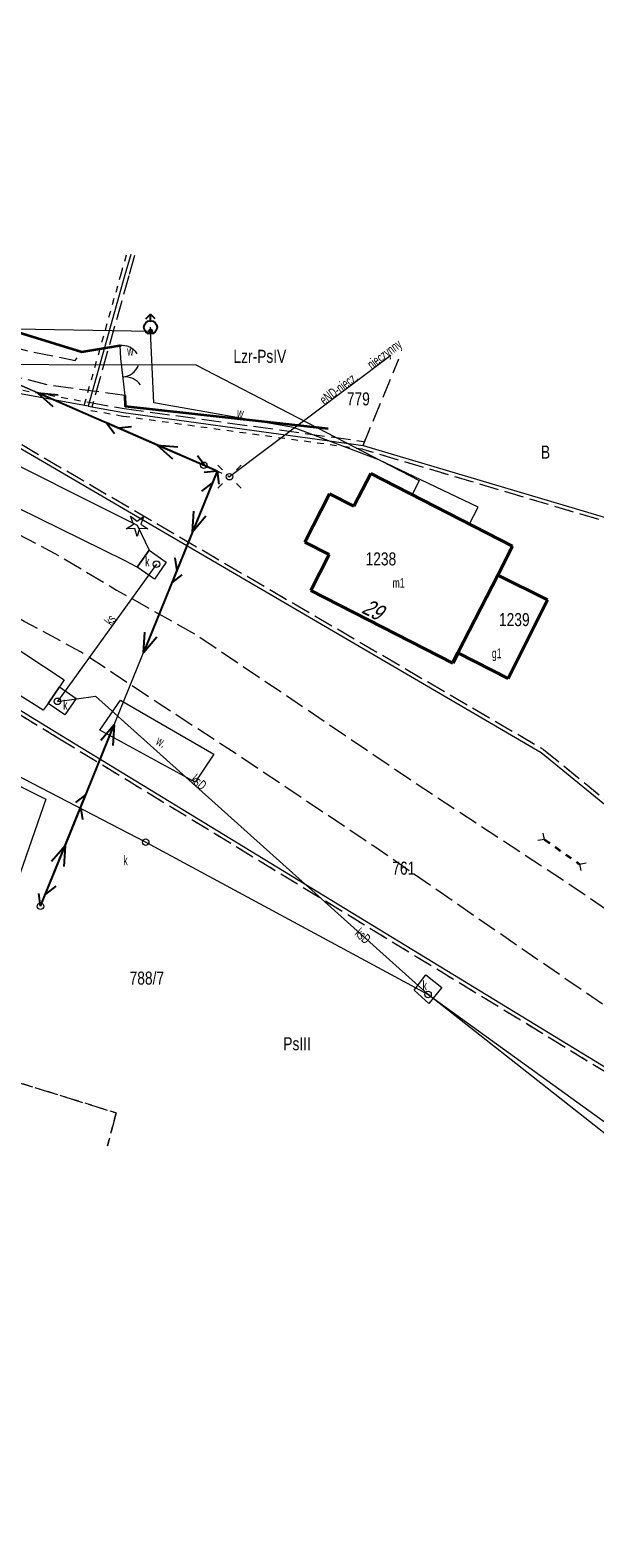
# Model space of a CAD drawing. Header units: metres. Extents: x 7428509 to 7430603, y 5527625 to 5529161.
# Tile 21 of 29: x 7430492 to 7430535, y 5527626 to 5527742. Entities that reach past the tile are written whole.
import ezdxf
from ezdxf.enums import TextEntityAlignment as Align

# ---------------------------------------------------------------- set-up
doc = ezdxf.new("R2010")
doc.units = ezdxf.units.M
doc.header["$MEASUREMENT"] = 0
for name, pattern in [('0.5_0.5', [1, 0.5, -0.5]), ('1.5_0.5', [2, 1.5, -0.5]), ('219-500', [0]), ('egkk-500', [2, 1.5, -0.5]), ('egug-500', [1, 0.5, -0.5]), ('otkz_500', [1, 0.5, -0.5]), ('otob_500', [0]), ('otof_500', [0]), ('suep_nn_500', [0]), ('supp_500', [1, 0.5, -0.5]), ('sutp_500', [0])]:
    doc.linetypes.add(name, pattern=pattern)
doc.layers.get('0').update_dxf_attribs({"color": 2, "linetype": 'CONTINUOUS', "lineweight": 5})
for name, color, linetype in [('210-oznaczenie konturu użytku gruntowego', 7, 'CONTINUOUS'), ('211-numer działki ewidencyjnej', 7, 'CONTINUOUS'), ('217-Granica konturu po granicy działki', 7, 'CONTINUOUS'), ('217-kontur klasyfikacyjny', 7, 'CONTINUOUS'), ('218-Granica użytku po granicy działki', 7, 'CONTINUOUS'), ('218-kontur użytku gruntowego', 7, 'CONTINUOUS'), ('219-działka ewidencyjna', 7, 'CONTINUOUS'), ('238-Punkt adresowy budynku', 7, 'CONTINUOUS'), ('312-budynek ewidencyjny', 7, 'CONTINUOUS'), ('312-oznaczenie budynku ewidencyjnego', 7, 'CONTINUOUS'), ('312-oznaczenie budynku ewidencyjnego-Atr117', 7, 'CONTINUOUS'), ('brama', 7, 'CONTINUOUS'), ('drzewo iglaste', 7, 'CONTINUOUS'), ('furtka', 7, 'CONTINUOUS'), ('hydrant', 7, 'CONTINUOUS'), ('jezdnia', 7, 'CONTINUOUS'), ('komora podziemna', 7, 'CONTINUOUS'), ('latarnia', 7, 'CONTINUOUS'), ('ogrodzenie trwałe', 7, 'CONTINUOUS'), ('przepust', 7, 'CONTINUOUS'), ('przewód elektroenergetyczny niskiego napięcia', 7, 'CONTINUOUS'), ('przewód elektroenergetyczny podziemny', 7, 'CONTINUOUS'), ('przewód elektroenergetyczny podziemny-Atr1', 7, 'CONTINUOUS'), ('przewód elektroenergetyczny podziemny-Atr6', 7, 'CONTINUOUS'), ('przewód gazowy', 7, 'CONTINUOUS'), ('przewód kanalizacyjny', 7, 'CONTINUOUS'), ('przewód kanalizacyjny-Atr1', 7, 'CONTINUOUS'), ('przewód telekomunikacyjny napowietrzny', 7, 'CONTINUOUS'), ('przewód wodociągowy', 7, 'CONTINUOUS'), ('przewód wodociągowy-Atr1', 7, 'CONTINUOUS'), ('rów przydrożny (poligon)', 7, 'CONTINUOUS'), ('rów przydrożny (poligon)-Atr17', 7, 'CONTINUOUS'), ('studnia kanalizacyjna', 7, 'CONTINUOUS'), ('studnia kanalizacyjna-Atr17', 7, 'CONTINUOUS'), ('słup przewodów napowietrznych', 7, 'CONTINUOUS'), ('zasuwa lub zawór', 7, 'CONTINUOUS'), ('zasuwa lub zawór-Atr17', 7, 'CONTINUOUS')]:
    doc.layers.add(name, color=color, linetype=linetype)
doc.styles.get("Standard").update_dxf_attribs({"font": 'Working1250', "width": 0.75})
doc.linetypes.add('902-500', pattern='A,3.75,0,[1,ksztalty.shx,S=0.5,R=0,X=0,Y=0],3.75', length=7.5)

# ---------------------------------------------------------------- blocks, each defined once
blk = doc.blocks.new('US15')
at = {"color": 0, "linetype": 'Continuous', "lineweight": 13}
blk.add_circle((0, 0), 0.25, dxfattribs=at)
blk = doc.blocks.new('OP011')
at = {"linetype": 'Continuous', "lineweight": 13}
h = blk.add_hatch(color=0, dxfattribs=at)
edge = h.paths.add_edge_path()
edge.add_arc((0, 0), 0.05, 0, 360)
at = {"color": 0, "linetype": 'Continuous', "lineweight": 13}
for p, q in [((-0.828, -0.268), (-0.283, 0.093)), ((-0.283, 0.093), (-0.512, 0.706)), ((-0.512, 0.706), (0, 0.299)), ((0, 0.299), (0.512, 0.706)), ((0.512, 0.706), (0.283, 0.093)), ((0.283, 0.093), (0.828, -0.268)), ((-0.175, -0.24), (-0.828, -0.268)), ((0, -0.87), (-0.175, -0.24)), ((0.175, -0.24), (0, -0.87)), ((0.828, -0.268), (0.175, -0.24))]:
    blk.add_line(p, q, dxfattribs=at)
blk = doc.blocks.new('SUWH')
at = {"color": 0, "linetype": 'Continuous'}
for p in [(-0.354, 0.646), (0, 0.5), (0.354, 0.646)]:
    blk.add_line(p, (0, 1), dxfattribs=at)
blk.add_circle((0, 0), 0.5, dxfattribs=at)
blk = doc.blocks.new('US25')
at = {"linetype": 'Continuous', "lineweight": 0}
h = blk.add_hatch(color=0, dxfattribs=at)
edge = h.paths.add_edge_path()
edge.add_arc((0, 0), 0.2, 0, 360)
blk = doc.blocks.new('SM01')
at = {"color": 0, "linetype": 'Continuous', "lineweight": 13}
for p, q in [((-0.53, 0.531), (-0.883, 0.884)), ((0.531, 0.531), (0.884, 0.884)), ((-0.53, -0.53), (-0.883, -0.883)), ((0.531, -0.53), (0.884, -0.883))]:
    blk.add_line(p, q, dxfattribs=at)
blk.add_circle((0, 0), 0.25, dxfattribs=at)
blk = doc.blocks.new('SUEP1')
at = {"color": 0, "linetype": 'Continuous'}
for p, q in [((0, 0), (5, 0)), ((5, 0), (3.5, 0.5)), ((5, 0), (3.5, -0.5)), ((5, 0), (15, 0)), ((15, 0), (13.5, 0.5)), ((15, 0), (13.5, -0.5))]:
    blk.add_line(p, q, dxfattribs=at)
blk = doc.blocks.new('IB05')
at = {"color": 0, "linetype": 'Continuous', "lineweight": 13}
for q in [(0.354, 0.354), (0.354, -0.354)]:
    blk.add_line((0, 0), q, dxfattribs=at)
blk = doc.blocks.new('OK04')
at = {"color": 0, "linetype": 'Continuous', "lineweight": 0}
blk.add_arc((1.5, 0.001), 1.5, 120, 180, dxfattribs=at)
blk = doc.blocks.new('OK02')
at = {"color": 0, "linetype": 'Continuous', "lineweight": 0}
for centre, start, end in [((-1.5, 0), 0, 60), ((1.5, 0), 120, 180)]:
    blk.add_arc(centre, 1.5, start, end, dxfattribs=at)
blk = doc.blocks.new('SUTP')
at = {"color": 0, "linetype": 'Continuous'}
for p, q in [((0, 0), (0.866, 0.5)), ((0, 0), (9.232, 0)), ((1.866, -0.5), (1, 0)), ((7.366, -0.5), (8.232, 0)), ((9.232, 0), (8.366, 0.5))]:
    blk.add_line(p, q, dxfattribs=at)
blk = doc.blocks.new('SM05')
at = {"color": 0, "linetype": 'Continuous', "lineweight": 13}
blk.add_circle((0, 0), 0.25, dxfattribs=at)

msp = doc.modelspace()

# ---------------------------------------------------------------- linework, layer by layer
at = {"layer": '217-Granica konturu po granicy działki', "color": 3, "linetype": '1.5_0.5', "lineweight": 18}
for p, q in [((7430499.54, 5527724.28), (7430499.1, 5527722.73)), ((7430499.54, 5527724.28), (7430499.54, 5527724.28)), ((7430499.54, 5527724.28), (7430499.54, 5527724.28)), ((7430499.1, 5527722.73), (7430496.28, 5527712.66)), ((7430499.1, 5527722.73), (7430499.1, 5527722.73)), ((7430499.1, 5527722.73), (7430499.1, 5527722.73)), ((7430499.1, 5527722.73), (7430499.1, 5527722.73)), ((7430499.1, 5527722.73), (7430499.1, 5527722.73)), ((7430496.04, 5527713.04), (7430496.04, 5527713.04)), ((7430496.04, 5527713.04), (7430496.04, 5527713.04)), ((7430496.04, 5527713.04), (7430498.76, 5527712.56)), ((7430496.28, 5527712.66), (7430496.28, 5527712.66)), ((7430496.28, 5527712.66), (7430496.28, 5527712.66)), ((7430498.75, 5527712.56), (7430498.75, 5527712.56)), ((7430498.75, 5527712.56), (7430498.75, 5527712.56)), ((7430498.75, 5527712.56), (7430517.09, 5527710.04)), ((7430498.76, 5527712.56), (7430498.76, 5527712.56)), ((7430498.76, 5527712.56), (7430498.76, 5527712.56)), ((7430487.45, 5527711.81), (7430530.84, 5527686.47)), ((7430517.09, 5527710.04), (7430517.09, 5527710.04)), ((7430517.09, 5527710.04), (7430517.09, 5527710.04)), ((7430548.52, 5527700.07), (7430516.96, 5527709.45)), ((7430516.96, 5527709.45), (7430516.96, 5527709.45)), ((7430516.96, 5527709.45), (7430516.96, 5527709.45)), ((7430493.8, 5527687.24), (7430486.9, 5527691.45)), ((7430539.35, 5527659.45), (7430493.8, 5527687.24)), ((7430493.8, 5527687.24), (7430493.8, 5527687.24)), ((7430493.8, 5527687.24), (7430493.8, 5527687.24)), ((7430493.8, 5527687.24), (7430493.8, 5527687.24)), ((7430493.8, 5527687.24), (7430493.8, 5527687.24)), ((7430530.84, 5527686.47), (7430530.84, 5527686.47)), ((7430530.84, 5527686.47), (7430530.84, 5527686.47)), ((7430530.88, 5527686.44), (7430530.88, 5527686.44)), ((7430530.88, 5527686.44), (7430530.88, 5527686.44)), ((7430530.88, 5527686.44), (7430545.32, 5527674.68))]:
    msp.add_line(p, q, dxfattribs=at)
at = {"layer": '217-kontur klasyfikacyjny', "color": 92, "linetype": 'egkk-500', "lineweight": 18, "flags": 128}
for points in [[(7430517.05, 5527709.74), (7430519.8, 5527716.37)], [(7430486.48, 5527662.23), (7430498.15, 5527658.6)], [(7430498.15, 5527658.6), (7430497.48, 5527656.08)]]:
    msp.add_lwpolyline(points, dxfattribs=at)
at = {"layer": '218-Granica użytku po granicy działki', "color": 3, "linetype": '0.5_0.5', "lineweight": 18}
for p, q in [((7430498.52, 5527722.89), (7430498.96, 5527724.45)), ((7430498.96, 5527724.45), (7430498.96, 5527724.45)), ((7430498.96, 5527724.45), (7430498.96, 5527724.45)), ((7430495.7, 5527712.82), (7430498.52, 5527722.89)), ((7430498.52, 5527722.89), (7430498.52, 5527722.89)), ((7430498.52, 5527722.89), (7430498.52, 5527722.89)), ((7430498.52, 5527722.89), (7430498.52, 5527722.89)), ((7430498.52, 5527722.89), (7430498.52, 5527722.89)), ((7430488.03, 5527714.5), (7430496.04, 5527713.04)), ((7430495.7, 5527712.82), (7430495.7, 5527712.82)), ((7430495.7, 5527712.82), (7430495.7, 5527712.82)), ((7430498.66, 5527711.96), (7430495.94, 5527712.44)), ((7430495.94, 5527712.44), (7430495.94, 5527712.44)), ((7430495.94, 5527712.44), (7430495.94, 5527712.44)), ((7430496.04, 5527713.04), (7430496.04, 5527713.04)), ((7430496.04, 5527713.04), (7430496.04, 5527713.04)), ((7430487.45, 5527711.81), (7430530.84, 5527686.47)), ((7430498.66, 5527711.96), (7430498.66, 5527711.96)), ((7430498.66, 5527711.96), (7430498.66, 5527711.96)), ((7430517.01, 5527709.44), (7430498.67, 5527711.96)), ((7430498.67, 5527711.96), (7430498.67, 5527711.96)), ((7430498.67, 5527711.96), (7430498.67, 5527711.96)), ((7430548.52, 5527700.07), (7430516.96, 5527709.45)), ((7430516.96, 5527709.45), (7430516.96, 5527709.45)), ((7430516.96, 5527709.45), (7430516.96, 5527709.45)), ((7430517.01, 5527709.44), (7430517.01, 5527709.44)), ((7430517.01, 5527709.44), (7430517.01, 5527709.44)), ((7430493.8, 5527687.24), (7430486.9, 5527691.45)), ((7430539.35, 5527659.45), (7430493.8, 5527687.24)), ((7430493.8, 5527687.24), (7430493.8, 5527687.24)), ((7430493.8, 5527687.24), (7430493.8, 5527687.24)), ((7430493.8, 5527687.24), (7430493.8, 5527687.24)), ((7430493.8, 5527687.24), (7430493.8, 5527687.24)), ((7430530.84, 5527686.47), (7430530.84, 5527686.47)), ((7430530.84, 5527686.47), (7430530.84, 5527686.47)), ((7430530.88, 5527686.44), (7430530.88, 5527686.44)), ((7430530.88, 5527686.44), (7430530.88, 5527686.44)), ((7430530.88, 5527686.44), (7430545.32, 5527674.68))]:
    msp.add_line(p, q, dxfattribs=at)
at = {"layer": '218-kontur użytku gruntowego', "color": 3, "linetype": 'egug-500', "lineweight": 18, "flags": 128}
for points in [[(7430517.05, 5527709.74), (7430519.8, 5527716.37)], [(7430498.15, 5527658.6), (7430486.48, 5527662.23)], [(7430497.48, 5527656.08), (7430498.15, 5527658.6)]]:
    msp.add_lwpolyline(points, dxfattribs=at)
at = {"layer": '219-działka ewidencyjna', "color": 7, "linetype": '219-500', "lineweight": 18, "flags": 128}
for points in [[(7430499.25, 5527724.36), (7430498.81, 5527722.81)], [(7430498.81, 5527722.81), (7430495.99, 5527712.74)], [(7430495.99, 5527712.74), (7430487.98, 5527714.2)], [(7430495.99, 5527712.74), (7430498.71, 5527712.26)], [(7430498.71, 5527712.26), (7430517.05, 5527709.74)], [(7430487.3, 5527711.55), (7430530.69, 5527686.21)], [(7430517.05, 5527709.74), (7430548.6, 5527700.36)], [(7430493.96, 5527687.5), (7430487.06, 5527691.71)], [(7430539.51, 5527659.71), (7430493.96, 5527687.5)], [(7430530.69, 5527686.21), (7430545.13, 5527674.45)]]:
    msp.add_lwpolyline(points, dxfattribs=at)
at = {"layer": '312-budynek ewidencyjny', "color": 7, "linetype": 'Continuous', "lineweight": 50, "flags": 128}
for points in [[(7430516.35, 5527705.07), (7430517.64, 5527707.59)], [(7430517.64, 5527707.59), (7430528.51, 5527702.02)], [(7430512.58, 5527702.32), (7430514.48, 5527706.03)], [(7430514.48, 5527706.03), (7430516.35, 5527705.07)], [(7430514.45, 5527701.37), (7430512.58, 5527702.32)], [(7430528.51, 5527702.02), (7430527.38, 5527699.8)], [(7430513.05, 5527698.62), (7430514.45, 5527701.37)], [(7430527.38, 5527699.8), (7430524.32, 5527693.85)], [(7430524.32, 5527693.85), (7430527.38, 5527699.8)], [(7430527.38, 5527699.8), (7430531.17, 5527697.91)], [(7430523.92, 5527693.06), (7430513.05, 5527698.62)], [(7430531.17, 5527697.91), (7430528.17, 5527691.88)], [(7430524.32, 5527693.85), (7430523.92, 5527693.06)], [(7430528.17, 5527691.88), (7430524.32, 5527693.85)]]:
    msp.add_lwpolyline(points, dxfattribs=at)
at = {"layer": 'brama', "color": 7, "linetype": 'otob_500', "lineweight": 18, "flags": 128}
msp.add_lwpolyline([(7430498.48, 5527716.39), (7430498.8, 5527713.56)], dxfattribs=at)
at = {"layer": 'furtka', "color": 7, "linetype": 'otof_500', "lineweight": 18, "flags": 128}
msp.add_lwpolyline([(7430498.41, 5527717.4), (7430498.48, 5527716.39)], dxfattribs=at)
at = {"layer": 'jezdnia', "color": 7, "linetype": '1.5_0.5', "lineweight": 18, "flags": 128}
for points in [[(7430218.72, 5527774.18), (7430227.31, 5527774.43), (7430231.28, 5527774.78), (7430239.73, 5527775.28), (7430258.88, 5527776.6), (7430265.78, 5527776.94), (7430272.99, 5527777.08), (7430275.65, 5527777.09), (7430279.78, 5527777.08), (7430287.68, 5527776.81), (7430300.49, 5527775.58), (7430307.06, 5527774.6), (7430313.64, 5527773.32), (7430319.73, 5527772.11), (7430324.82, 5527770.64), (7430333.05, 5527768.08), (7430338.5, 5527766), (7430343.67, 5527764.03), (7430352.21, 5527760.93), (7430363.19, 5527756.51), (7430374.78, 5527752.04), (7430383.71, 5527748.4), (7430391.19, 5527745.47), (7430398.82, 5527742.26), (7430405.67, 5527739.56), (7430416.91, 5527734.95), (7430426.65, 5527730.94), (7430433.43, 5527728.12), (7430437.36, 5527726.5), (7430449.37, 5527721.78), (7430451.39, 5527720.79), (7430454.51, 5527719.6), (7430464.72, 5527715.44), (7430474.73, 5527710.97), (7430482.04, 5527707.47), (7430487.88, 5527704.42), (7430493.78, 5527701.27), (7430498.17, 5527698.65), (7430504.13, 5527695.31), (7430510.77, 5527690.85), (7430521, 5527683.91), (7430532.55, 5527676.34), (7430544.06, 5527668.43), (7430549.96, 5527664.51), (7430559.13, 5527658.16), (7430571.4, 5527649.51), (7430569.45, 5527643.86), (7430555.54, 5527653.3), (7430546.8, 5527659.2), (7430540.11, 5527663.7), (7430529.1, 5527671.25), (7430517.8, 5527679.08), (7430507.45, 5527686.02), (7430501.43, 5527689.95), (7430495.41, 5527693.93), (7430491.1, 5527696.25), (7430485.74, 5527699.33), (7430481.21, 5527701.81), (7430480.13, 5527702.35), (7430471.61, 5527706.18), (7430463.58, 5527709.54), (7430451.04, 5527714.69), (7430447.64, 5527716.07), (7430440.85, 5527718.96), (7430435.02, 5527721.25), (7430430.87, 5527722.99), (7430424.16, 5527725.77), (7430414.42, 5527729.68), (7430403.46, 5527734.19), (7430396.47, 5527737.08), (7430389.75, 5527739.82), (7430382.09, 5527742.69), (7430372.75, 5527746.43), (7430361.16, 5527750.96), (7430349.66, 5527755.38), (7430341.86, 5527758.43), (7430336.34, 5527760.63), (7430331.23, 5527762.31), (7430323.1, 5527764.98), (7430318.31, 5527766.28), (7430312.85, 5527767.47), (7430304.15, 5527769.03), (7430300.25, 5527769.55), (7430287.26, 5527770.83), (7430280.45, 5527771.04), (7430275.3, 5527771.07), (7430273.11, 5527771.05), (7430266.58, 5527770.97), (7430259.14, 5527770.67), (7430239.76, 5527769.43), (7430231.81, 5527768.91), (7430225.21, 5527768.56), (7430224.52, 5527768.48), (7430218.39, 5527768.43), (7430214.4, 5527768.28), (7430211.27, 5527768.15), (7430207.41, 5527768.07), (7430204.52, 5527768.02), (7430196.23, 5527768.43), (7430185.83, 5527769.19), (7430181.8, 5527769.85), (7430178.28, 5527770.29), (7430167.45, 5527772.79), (7430160.97, 5527774.51), (7430155.15, 5527776.42), (7430154.1, 5527776.75), (7430150.29, 5527778.22), (7430145.6, 5527780.1), (7430143.71, 5527781.18), (7430137.72, 5527783.81), (7430131.73, 5527786.81), (7430128.38, 5527788.35), (7430125.36, 5527789.94), (7430115.89, 5527795.58), (7430115.01, 5527796.13), (7430107.57, 5527800.55), (7430108.51, 5527808.26), (7430117.7, 5527801.33), (7430128.09, 5527795.14), (7430131.32, 5527793.39), (7430137.58, 5527790.41), (7430141.49, 5527788.64), (7430146.14, 5527786.64), (7430154.15, 5527783.23), (7430157.61, 5527782.02), (7430159.64, 5527781.2), (7430165.62, 5527779.38), (7430170.12, 5527778.22), (7430179.29, 5527776.08), (7430182.34, 5527775.63), (7430186.25, 5527774.99), (7430196.42, 5527774.2), (7430204.17, 5527774), (7430212.15, 5527774.03)], [(7430498.8, 5527713.56), (7430493.07, 5527714.33), (7430487.83, 5527715.64), (7430483.31, 5527717), (7430475.46, 5527719.62), (7430463.78, 5527723.08), (7430461.07, 5527723.8), (7430458.39, 5527723.84), (7430456.73, 5527723.14), (7430455.64, 5527722), (7430454.51, 5527719.6), (7430451.39, 5527720.79), (7430453.11, 5527724.1), (7430454.99, 5527725.96), (7430456.98, 5527726.72), (7430459.1, 5527726.61), (7430461.23, 5527726.16), (7430476, 5527721.53), (7430486.92, 5527718.17), (7430491.17, 5527717.02), (7430494.99, 5527716.24), (7430495.52, 5527716.91), (7430498.41, 5527717.4), (7430498.48, 5527716.39)]]:
    msp.add_lwpolyline(points, close=True, dxfattribs=at)
at = {"layer": 'komora podziemna', "color": 34, "linetype": 'Continuous', "lineweight": 18, "flags": 128}
for points in [[(7430500.67, 5527701.72), (7430501.96, 5527700.79), (7430501.08, 5527699.5), (7430499.76, 5527700.4)], [(7430493.79, 5527691.24), (7430495.07, 5527690.36), (7430494.2, 5527689.09), (7430492.93, 5527689.96)], [(7430521.87, 5527669.18), (7430523.08, 5527668.2), (7430522.1, 5527666.98), (7430520.97, 5527668.01)]]:
    msp.add_lwpolyline(points, close=True, dxfattribs=at)
at = {"layer": 'ogrodzenie trwałe', "color": 7, "linetype": '902-500', "lineweight": 35, "flags": 128}
for points in [[(7430459.94, 5527739.65), (7430456.07, 5527729.16), (7430475.47, 5527723.07), (7430495.52, 5527716.91), (7430498.41, 5527717.4), (7430498.42, 5527717.29)], [(7430498.8, 5527713.56), (7430498.82, 5527712.75), (7430514.39, 5527711.02)]]:
    msp.add_lwpolyline(points, dxfattribs=at)
at = {"layer": 'przepust', "color": 7, "linetype": 'otkz_500', "lineweight": 35, "flags": 128}
msp.add_lwpolyline([(7430530.94, 5527679.55), (7430533.64, 5527677.66)], dxfattribs=at)
at = {"layer": 'przewód elektroenergetyczny niskiego napięcia', "color": 1, "linetype": 'suep_nn_500', "lineweight": 18, "flags": 128}
for points in [[(7430462.59, 5527726.66), (7430505.87, 5527707.76)], [(7430505.87, 5527707.76), (7430462.59, 5527726.66)], [(7430492.34, 5527674.43), (7430505.87, 5527707.76)]]:
    msp.add_lwpolyline(points, dxfattribs=at)
at = {"layer": 'przewód elektroenergetyczny podziemny', "color": 1, "linetype": 'Continuous', "lineweight": 18, "flags": 128}
msp.add_lwpolyline([(7430519.17, 5527716.62), (7430506.82, 5527707.34)], dxfattribs=at)
at = {"layer": 'przewód gazowy', "color": 52, "linetype": 'Continuous', "lineweight": 18, "flags": 128}
msp.add_lwpolyline([(7430473.04, 5527697.32), (7430475.22, 5527701.98), (7430481.73, 5527715.95), (7430504.24, 5527715.9), (7430521.34, 5527707.04), (7430520.82, 5527705.96)], dxfattribs=at)
at = {"layer": 'przewód kanalizacyjny', "color": 34, "linetype": 'Continuous', "lineweight": 18, "flags": 128}
for points in [[(7430501.23, 5527700.64), (7430493.65, 5527690.13)], [(7430476.29, 5527691.86), (7430500.4, 5527679.34), (7430522.03, 5527667.68), (7430552.53, 5527645.67), (7430563.53, 5527638), (7430580.21, 5527626.05)], [(7430493.65, 5527690.13), (7430496.56, 5527690.52), (7430522.03, 5527667.68)], [(7430567.48, 5527626.94), (7430555.5, 5527641.32), (7430522.03, 5527667.68)]]:
    msp.add_lwpolyline(points, dxfattribs=at)
at = {"layer": 'przewód telekomunikacyjny napowietrzny', "color": 30, "linetype": 'sutp_500', "lineweight": 18, "flags": 128}
for points in [[(7430505.87, 5527707.76), (7430462.59, 5527726.66)], [(7430492.34, 5527674.43), (7430505.87, 5527707.76)]]:
    msp.add_lwpolyline(points, dxfattribs=at)
at = {"layer": 'przewód wodociągowy', "color": 5, "linetype": 'Continuous', "lineweight": 18, "flags": 128}
for points in [[(7430459.26, 5527701.76), (7430467.1, 5527724.34), (7430487.51, 5527718.71), (7430500.78, 5527718.48), (7430500.77, 5527718.78)], [(7430525.2, 5527703.72), (7430525.86, 5527705.01), (7430518.26, 5527708.63), (7430511.71, 5527711.11), (7430501.02, 5527712.99), (7430500.78, 5527718.48)], [(7430457.79, 5527702.34), (7430458.37, 5527699.77), (7430492.75, 5527682.64), (7430485.79, 5527662.62)]]:
    msp.add_lwpolyline(points, dxfattribs=at)
at = {"layer": 'rów przydrożny (poligon)', "color": 7, "linetype": 'Continuous', "lineweight": 18, "flags": 128}
for points in [[(7430457.89, 5527719.36), (7430458.41, 5527721.25), (7430459.02, 5527721.75), (7430473.18, 5527715.68), (7430487.13, 5527709.92), (7430499.74, 5527703.62), (7430500.67, 5527701.72), (7430499.76, 5527700.4), (7430498.78, 5527700.91), (7430485.73, 5527707.34), (7430471, 5527713.97)], [(7430492.55, 5527689.46), (7430484.26, 5527694.66), (7430483.91, 5527696.19), (7430484.87, 5527697.91), (7430494.15, 5527691.78), (7430493.79, 5527691.24), (7430492.93, 5527689.96)], [(7430505.61, 5527686.08), (7430504.18, 5527683.95), (7430496.88, 5527687.92), (7430498.47, 5527690.23)]]:
    msp.add_lwpolyline(points, close=True, dxfattribs=at)
at = {"layer": 'słup przewodów napowietrznych', "color": 7, "linetype": 'supp_500', "lineweight": 18, "flags": 128}
msp.add_lwpolyline([(7430504.86, 5527708.21), (7430506.82, 5527707.34)], dxfattribs=at)

# ---------------------------------------------------------------- block references
at = {"layer": 'brama', "color": 7, "linetype": 'Continuous', "lineweight": 18, "rotation": 276.451}
msp.add_blockref('OK02', (7430498.64, 5527714.97), dxfattribs=at)
at = {"layer": 'drzewo iglaste', "color": 94, "linetype": 'Continuous', "lineweight": 18}
msp.add_blockref('OP011', (7430499.74, 5527703.62), dxfattribs=at)
at = {"layer": 'furtka', "color": 7, "linetype": 'Continuous', "lineweight": 18, "rotation": 273.965}
msp.add_blockref('OK04', (7430498.41, 5527717.4), dxfattribs=at)
at = {"layer": 'hydrant', "color": 5, "linetype": 'Continuous', "lineweight": 18}
msp.add_blockref('SUWH', (7430500.77, 5527718.78), dxfattribs=at)
at = {"layer": 'latarnia', "color": 7, "linetype": 'Continuous', "lineweight": 18}
msp.add_blockref('SM01', (7430506.82, 5527707.34), dxfattribs=at)
at = {"layer": 'przepust', "color": 7, "linetype": 'Continuous', "lineweight": 35}
for p, rotation in [((7430530.94, 5527679.55), 145.008), ((7430533.64, 5527677.66), 325.0079999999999)]:
    msp.add_blockref('IB05', p, dxfattribs=dict(at, rotation=rotation))
at = {"layer": 'przewód elektroenergetyczny niskiego napięcia', "color": 1, "linetype": 'Continuous', "lineweight": 18}
for p, rotation in [((7430505.87, 5527707.76), 156.41), ((7430505.87, 5527707.76), 247.9059999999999), ((7430492.34, 5527674.43), 67.906)]:
    msp.add_blockref('SUEP1', p, dxfattribs=dict(at, rotation=rotation))
at = {"layer": 'przewód telekomunikacyjny napowietrzny', "color": 30, "linetype": 'Continuous', "lineweight": 18}
for p, rotation in [((7430505.87, 5527707.76), 156.41), ((7430505.87, 5527707.76), 247.9059999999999), ((7430492.34, 5527674.43), 67.906)]:
    msp.add_blockref('SUTP', p, dxfattribs=dict(at, rotation=rotation))
at = {"layer": 'studnia kanalizacyjna', "color": 34, "linetype": 'Continuous', "lineweight": 18}
for p in [(7430501.23, 5527700.64), (7430493.65, 5527690.13), (7430500.4, 5527679.34), (7430522.03, 5527667.68)]:
    msp.add_blockref('US15', p, dxfattribs=at)
at = {"layer": 'słup przewodów napowietrznych', "color": 7, "linetype": 'Continuous', "lineweight": 18}
for name, p in [('SM05', (7430504.86, 5527708.21)), ('SM05', (7430506.82, 5527707.34)), ('US15', (7430492.34, 5527674.43))]:
    msp.add_blockref(name, p, dxfattribs=at)
at = {"layer": 'zasuwa lub zawór', "color": 5, "linetype": 'Continuous', "lineweight": 18, "rotation": 91.90899999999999}
msp.add_blockref('US25', (7430500.78, 5527718.48), dxfattribs=at)

# ---------------------------------------------------------------- texts
at = {"layer": '210-oznaczenie konturu użytku gruntowego', "color": 3, "linetype": 'Continuous', "lineweight": 18, "width": 0.79}
for s, p in [('Lzr-PsIV', (7430507.12, 5527716.06)), ('B', (7430530.68, 5527708.72)), ('PsIII', (7430510.94, 5527663.4))]:
    msp.add_text(s, height=1, dxfattribs=at).set_placement(p)
at = {"layer": '211-numer działki ewidencyjnej', "color": 7, "linetype": 'Continuous', "lineweight": 18, "width": 0.79}
for s, p in [('779', (7430517.57, 5527712.8)), ('788/7', (7430501.81, 5527668.43))]:
    msp.add_text(s, height=1, dxfattribs=at).set_placement(p, align=Align.RIGHT)
msp.add_text('761', height=1, dxfattribs=at).set_placement((7430519.29, 5527677.85), align=Align.TOP_LEFT)
at = {"layer": '238-Punkt adresowy budynku', "color": 7, "linetype": 'Continuous', "lineweight": 25, "oblique": 15, "width": 0.79}
msp.add_text('29', height=1.25, rotation=332.952, dxfattribs=at).set_placement((7430516.87, 5527696.95))
at = {"layer": '312-oznaczenie budynku ewidencyjnego', "color": 7, "linetype": 'Continuous', "lineweight": 18, "width": 0.79}
for s, p in [('1238', (7430517.24, 5527700.54)), ('1239', (7430527.46, 5527695.89))]:
    msp.add_text(s, height=1, dxfattribs=at).set_placement(p)
at = {"layer": '312-oznaczenie budynku ewidencyjnego-Atr117', "color": 7, "width": 0.667}
for s, p in [('m1', (7430519.77, 5527699.2)), ('g1', (7430527.29, 5527693.81))]:
    msp.add_text(s, height=0.75, dxfattribs=at).set_placement(p, align=Align.MIDDLE_CENTER)
at = {"layer": 'przewód elektroenergetyczny podziemny-Atr1', "color": 1, "width": 0.667}
msp.add_text('eND-niecz.', height=0.75, rotation=36.851, dxfattribs=at).set_placement((7430514.09, 5527712.81))
at = {"layer": 'przewód elektroenergetyczny podziemny-Atr6', "color": 7, "width": 0.667}
msp.add_text('nieczynny', height=0.75, rotation=36.851, dxfattribs=at).set_placement((7430517.72, 5527715.53))
at = {"layer": 'przewód kanalizacyjny-Atr1', "color": 34, "width": 0.667}
for s, rotation, p in [('ks', 54.2, (7430497.79, 5527695.87)), ('ksD', -41.884, (7430503.79, 5527684.04))]:
    msp.add_text(s, height=0.75, rotation=rotation, dxfattribs=at).set_placement(p)
msp.add_text('ksD', height=0.75, rotation=-41.884, dxfattribs=at).set_placement((7430516.61, 5527672.54), align=Align.MIDDLE_LEFT)
at = {"layer": 'przewód wodociągowy-Atr1', "color": 5, "width": 0.667}
msp.add_text('w', height=0.75, rotation=-10.026, dxfattribs=at).set_placement((7430507.35, 5527711.88))
at = {"layer": 'rów przydrożny (poligon)-Atr17', "color": 7, "width": 0.667}
msp.add_text('w.', height=0.75, rotation=331.461, dxfattribs=at).set_placement((7430501.12, 5527686.86))
at = {"layer": 'studnia kanalizacyjna-Atr17', "color": 34, "width": 0.667}
for p in [(7430500.36, 5527700.46), (7430494.08, 5527689.48), (7430498.69, 5527677.58), (7430521.61, 5527667.98)]:
    msp.add_text('k', height=0.75, dxfattribs=at).set_placement(p)
at = {"layer": 'zasuwa lub zawór-Atr17', "color": 5, "width": 0.667}
msp.add_text('w', height=0.75, dxfattribs=at).set_placement((7430498.98, 5527716.6))

doc.saveas('drawing.dxf')
